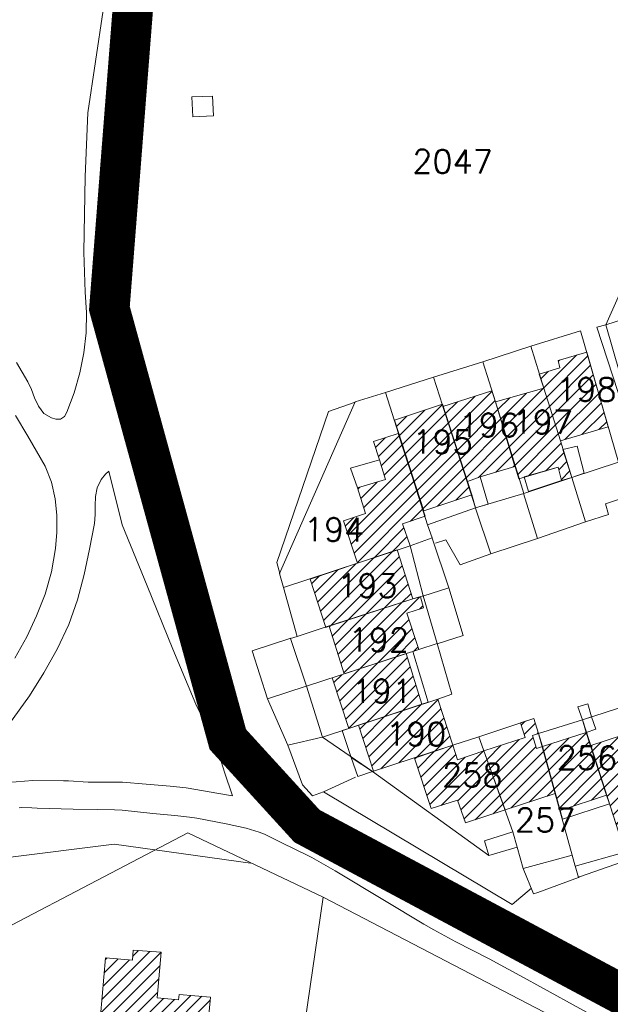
# Model space of a CAD drawing. Header units: metres. Extents: x 578835 to 593571, y 248557 to 255108.
# Tile 223 of 251: x 589873 to 589960, y 254524 to 254670. Entities that reach past the tile are written whole.
import ezdxf

# ---------------------------------------------------------------- set-up
doc = ezdxf.new("R2010")
doc.units = ezdxf.units.M
doc.linetypes.add('CACHEX2', pattern=[0.75, 0.5, -0.25])
doc.linetypes.add('SOLID_LINE', pattern=[0])
for name, color, linetype, lineweight in [('Cad-BATIMENT_BATI_LEGER13', 7, 'SOLID_LINE', 0), ('Cad-BATIMENT_BATI_PRIVE12', 7, 'SOLID_LINE', 0), ('Cad-BATIMENT_BATI_PRIVE12_HACH', 7, 'SOLID_LINE', 0), ('Cad-PARCELLAIRE_PARCELLE1', 250, 'SOLID_LINE', 0), ('Cad-PARCELLAIRE_PARCELLE1_', 250, 'SOLID_LINE', 0), ('Cad-RESEAU_ROUT_LIMITE_DE_VOIE_P23', 8, 'SOLID_LINE', 0), ('Cad-TOPONYMIE_NUMERO_DE_PARCELL182', 250, 'SOLID_LINE', 0), ('PLU', 7, 'CACHEX2', 5)]:
    doc.layers.add(name, color=color, linetype=linetype, lineweight=lineweight)
doc.styles.add('TEXTSTYLE_45_11', font='txt.shx', dxfattribs={"oblique": 50})

msp = doc.modelspace()

# ---------------------------------------------------------------- hatches: boundary and pattern name
at = {"layer": 'Cad-BATIMENT_BATI_PRIVE12_HACH', "ltscale": 0.4}
h = msp.add_hatch(dxfattribs=at)
h.set_pattern_fill('ANSI31', color=256, scale=0.4, style=0)
h.paths.add_polyline_path([(589960.03, 254609.36), (589956.87, 254620.46), (589952.61, 254619.2), (589952.86, 254618.11), (589949.81, 254617.18), (589950.48, 254615.12), (589952.95, 254607.3)])
h = msp.add_hatch(dxfattribs=at)
h.set_pattern_fill('ANSI31', color=256, scale=0.4, style=0)
h.paths.add_polyline_path([(589946.18, 254603.5), (589943.32, 254613.07), (589942.77, 254614.7), (589935.47, 254612.4), (589939.13, 254601.24), (589941.05, 254601.95)])
h = msp.add_hatch(dxfattribs=at)
h.set_pattern_fill('ANSI31', color=256, scale=0.4, style=0)
h.paths.add_polyline_path([(589952.95, 254607.3), (589950.48, 254615.12), (589943.32, 254613.07), (589946.76, 254601.65), (589952.63, 254603.37), (589953.12, 254601.42), (589954.65, 254601.87)])
h = msp.add_hatch(dxfattribs=at)
h.set_pattern_fill('ANSI31', color=256, scale=0.4, style=0)
h.paths.add_polyline_path([(589939.79, 254599.28), (589935.44, 254612.73), (589928.3, 254610.35), (589932.65, 254596.89)])
h = msp.add_hatch(dxfattribs=at)
h.set_pattern_fill('ANSI31', color=256, scale=0.4, style=0)
h.paths.add_polyline_path([(589932.88, 254596.13), (589928.88, 254608.39), (589925.19, 254607.19), (589926.08, 254604.47), (589926.99, 254601.54), (589922.81, 254600.3), (589924.03, 254596.5), (589920.74, 254595.44), (589922.84, 254589.15), (589930.62, 254591.7), (589929.52, 254594.96)])
h = msp.add_hatch(dxfattribs=at)
h.set_pattern_fill('ANSI31', color=256, scale=0.4, style=0)
h.paths.add_polyline_path([(589931.04, 254583.83), (589928.69, 254591.1), (589922.84, 254589.15), (589915.79, 254586.77), (589918.12, 254579.61), (589918.6, 254579.77)])
h = msp.add_hatch(dxfattribs=at)
h.set_pattern_fill('ANSI31', color=256, scale=0.4, style=0)
h.paths.add_polyline_path([(589931.91, 254576.32), (589930.14, 254581.74), (589932.63, 254582.51), (589932.16, 254584.14), (589931.04, 254583.83), (589918.6, 254579.77), (589920.85, 254572.71)])
h = msp.add_hatch(dxfattribs=at)
h.set_pattern_fill('ANSI31', color=256, scale=0.4, style=0)
h.paths.add_polyline_path([(589932.36, 254568.22), (589930.07, 254575.72), (589919.09, 254572.12), (589921.54, 254564.63)])
h = msp.add_hatch(dxfattribs=at)
h.set_pattern_fill('ANSI31', color=256, scale=0.4, style=0)
h.paths.add_polyline_path([(589936.99, 254562.14), (589934.76, 254568.98), (589922.98, 254565.09), (589925.2, 254558.26)])
h = msp.add_hatch(dxfattribs=at)
h.set_pattern_fill('ANSI31', color=256, scale=0.4, style=0)
h.paths.add_polyline_path([(589952.18, 254554.96), (589950.27, 254561.93), (589949.39, 254561.63), (589948.82, 254563.59), (589949.7, 254563.89), (589949.02, 254566.07), (589947.01, 254565.44), (589947.69, 254563.27), (589941.59, 254561.31), (589944.72, 254552.54)])
h = msp.add_hatch(dxfattribs=at)
h.set_pattern_fill('ANSI31', color=256, scale=0.4, style=0)
h.paths.add_polyline_path([(589959.79, 254554.71), (589956.77, 254564.04), (589950.27, 254561.93), (589952.89, 254552.45)])
h = msp.add_hatch(dxfattribs=at)
h.set_pattern_fill('ANSI31', color=256, scale=0.4, style=0)
h.paths.add_polyline_path([(589968.37, 254552.65), (589964.42, 254564.35), (589957.44, 254562.08), (589961.22, 254550.37)])
h = msp.add_hatch(dxfattribs=at)
h.set_pattern_fill('ANSI31', color=256, scale=0.4, style=0)
h.paths.add_polyline_path([(589944.72, 254552.54), (589941.59, 254561.31), (589937.67, 254559.97), (589936.99, 254562.14), (589931.3, 254560.22), (589933.75, 254552.73), (589937.68, 254553.96), (589938.87, 254550.6)])
h = msp.add_hatch(dxfattribs=at)
h.set_pattern_fill('ANSI31', color=256, scale=0.4, style=0)
h.paths.add_polyline_path([(589900.31, 254517.35), (589901, 254524.77), (589896.36, 254525.16), (589896.25, 254524.37), (589893.1, 254524.66), (589893.69, 254531.4), (589889.54, 254531.72), (589889.41, 254530.26), (589885.43, 254530.59), (589884.42, 254519.13), (589888.24, 254518.78), (589888.08, 254516.77), (589896.13, 254516.11), (589896.23, 254517.79)])

# ---------------------------------------------------------------- linework, layer by layer
at = {"layer": 'Cad-BATIMENT_BATI_LEGER13'}
for points in [[(589956.49, 254602.48), (589955.41, 254606.51), (589953.31, 254605.99), (589954.65, 254601.87), (589956.49, 254602.48), (589956.49, 254602.48)], [(589956.49, 254602.48), (589955.41, 254606.51), (589953.31, 254605.99), (589954.65, 254601.87), (589956.49, 254602.48), (589956.49, 254602.48)], [(589926.99, 254601.54), (589926.08, 254604.47), (589921.81, 254603.23), (589922.81, 254600.3), (589926.99, 254601.54), (589926.99, 254601.54)], [(589926.99, 254601.54), (589926.08, 254604.47), (589921.81, 254603.23), (589922.81, 254600.3), (589926.99, 254601.54), (589926.99, 254601.54)], [(589953.12, 254601.42), (589952.63, 254603.37), (589947.56, 254601.94), (589948.23, 254599.77), (589953.12, 254601.42), (589953.12, 254601.42)], [(589953.12, 254601.42), (589952.63, 254603.37), (589947.56, 254601.94), (589948.23, 254599.77), (589953.12, 254601.42), (589953.12, 254601.42)], [(589942.2, 254597.92), (589941.05, 254601.95), (589939.13, 254601.24), (589939.79, 254599.28), (589940.36, 254597.33), (589942.2, 254597.92), (589942.2, 254597.92)], [(589942.2, 254597.92), (589941.05, 254601.95), (589939.13, 254601.24), (589939.79, 254599.28), (589940.36, 254597.33), (589942.2, 254597.92), (589942.2, 254597.92)], [(589933.31, 254568.52), (589931.03, 254576.02), (589930.07, 254575.72), (589932.36, 254568.22), (589933.31, 254568.52), (589933.31, 254568.52)], [(589933.31, 254568.52), (589931.03, 254576.02), (589930.07, 254575.72), (589932.36, 254568.22), (589933.31, 254568.52), (589933.31, 254568.52)], [(589957.57, 254566.33), (589956.99, 254568.29), (589955.54, 254567.83), (589956.21, 254565.88), (589957.57, 254566.33), (589957.57, 254566.33)], [(589957.57, 254566.33), (589956.99, 254568.29), (589955.54, 254567.83), (589956.21, 254565.88), (589957.57, 254566.33), (589957.57, 254566.33)], [(589950.27, 254561.93), (589956.77, 254564.04), (589956.21, 254565.88), (589949.7, 254563.89), (589949.7, 254563.89), (589950.27, 254561.93), (589950.27, 254561.93), (589950.27, 254561.93)], [(589950.27, 254561.93), (589956.77, 254564.04), (589956.21, 254565.88), (589949.7, 254563.89), (589949.7, 254563.89), (589950.27, 254561.93), (589950.27, 254561.93), (589950.27, 254561.93)], [(589958.22, 254564.49), (589957.57, 254566.33), (589956.21, 254565.88), (589956.77, 254564.04), (589958.22, 254564.49), (589958.22, 254564.49)], [(589958.22, 254564.49), (589957.57, 254566.33), (589956.21, 254565.88), (589956.77, 254564.04), (589958.22, 254564.49), (589958.22, 254564.49)], [(589925.2, 254558.26), (589922.98, 254565.09), (589921.54, 254564.63), (589920.57, 254564.32), (589921.89, 254560.32), (589925.04, 254558.24), (589925.2, 254558.26), (589925.2, 254558.26)], [(589925.2, 254558.26), (589922.98, 254565.09), (589921.54, 254564.63), (589920.57, 254564.32), (589921.89, 254560.32), (589925.04, 254558.24), (589925.2, 254558.26), (589925.2, 254558.26)], [(589950.27, 254561.93), (589950.27, 254561.93), (589949.7, 254563.89), (589949.7, 254563.89), (589948.82, 254563.59), (589949.39, 254561.63), (589950.27, 254561.93), (589950.27, 254561.93)], [(589950.27, 254561.93), (589950.27, 254561.93), (589949.7, 254563.89), (589949.7, 254563.89), (589948.82, 254563.59), (589949.39, 254561.63), (589950.27, 254561.93), (589950.27, 254561.93)], [(589925.04, 254558.24), (589921.89, 254560.32), (589921.89, 254560.32), (589921.89, 254560.32), (589922.88, 254557.5), (589925.04, 254558.24), (589925.04, 254558.24)], [(589925.04, 254558.24), (589921.89, 254560.32), (589921.89, 254560.32), (589921.89, 254560.32), (589922.88, 254557.5), (589925.04, 254558.24), (589925.04, 254558.24)], [(589953.25, 254551.14), (589960.23, 254553.41), (589959.79, 254554.71), (589952.89, 254552.45), (589953.25, 254551.14), (589953.25, 254551.14)], [(589953.25, 254551.14), (589960.23, 254553.41), (589959.79, 254554.71), (589952.89, 254552.45), (589953.25, 254551.14), (589953.25, 254551.14)], [(589946.51, 254547.01), (589945.9, 254549.3), (589941.66, 254547.93), (589942.33, 254545.77), (589946.51, 254547.01), (589946.51, 254547.01)], [(589946.51, 254547.01), (589945.9, 254549.3), (589941.66, 254547.93), (589942.33, 254545.77), (589946.51, 254547.01), (589946.51, 254547.01)]]:
    msp.add_lwpolyline(points, close=True, dxfattribs=at)
at = {"layer": 'Cad-BATIMENT_BATI_PRIVE12'}
for points in [[(589960.03, 254609.36), (589956.87, 254620.46), (589952.61, 254619.2), (589952.86, 254618.11), (589949.81, 254617.18), (589950.48, 254615.12), (589952.95, 254607.3), (589960.03, 254609.36), (589960.03, 254609.36)], [(589946.18, 254603.5), (589943.32, 254613.07), (589942.77, 254614.7), (589935.47, 254612.4), (589939.13, 254601.24), (589941.05, 254601.95), (589941.05, 254601.95), (589941.05, 254601.95), (589946.18, 254603.5), (589946.18, 254603.5)], [(589952.95, 254607.3), (589950.48, 254615.12), (589943.32, 254613.07), (589946.76, 254601.65), (589952.63, 254603.37), (589953.12, 254601.42), (589954.65, 254601.87), (589952.95, 254607.3), (589952.95, 254607.3)], [(589939.79, 254599.28), (589935.44, 254612.73), (589928.3, 254610.35), (589932.65, 254596.89), (589939.79, 254599.28), (589939.79, 254599.28)], [(589932.88, 254596.13), (589928.88, 254608.39), (589925.19, 254607.19), (589926.08, 254604.47), (589926.99, 254601.54), (589922.81, 254600.3), (589924.03, 254596.5), (589920.74, 254595.44), (589922.84, 254589.15), (589930.62, 254591.7), (589929.52, 254594.96), (589932.88, 254596.13), (589932.88, 254596.13)], [(589931.04, 254583.83), (589928.69, 254591.1), (589922.84, 254589.15), (589915.79, 254586.77), (589918.12, 254579.61), (589918.6, 254579.77), (589918.6, 254579.77), (589931.04, 254583.83), (589931.04, 254583.83)], [(589931.91, 254576.32), (589930.14, 254581.74), (589932.63, 254582.51), (589932.16, 254584.14), (589931.04, 254583.83), (589918.6, 254579.77), (589920.85, 254572.71), (589931.91, 254576.32), (589931.91, 254576.32)], [(589932.36, 254568.22), (589930.07, 254575.72), (589919.09, 254572.12), (589921.54, 254564.63), (589932.36, 254568.22), (589932.36, 254568.22)], [(589936.99, 254562.14), (589934.76, 254568.98), (589922.98, 254565.09), (589925.2, 254558.26), (589936.99, 254562.14), (589936.99, 254562.14)], [(589952.18, 254554.96), (589950.27, 254561.93), (589949.39, 254561.63), (589948.82, 254563.59), (589949.7, 254563.89), (589949.02, 254566.07), (589947.01, 254565.44), (589947.69, 254563.27), (589941.59, 254561.31), (589944.72, 254552.54), (589952.18, 254554.96), (589952.18, 254554.96)], [(589959.79, 254554.71), (589956.77, 254564.04), (589950.27, 254561.93), (589952.89, 254552.45), (589959.79, 254554.71), (589959.79, 254554.71)], [(589968.37, 254552.65), (589964.42, 254564.35), (589957.44, 254562.08), (589961.22, 254550.37), (589968.37, 254552.65), (589968.37, 254552.65)], [(589944.72, 254552.54), (589941.59, 254561.31), (589937.67, 254559.97), (589936.99, 254562.14), (589931.3, 254560.22), (589933.75, 254552.73), (589937.68, 254553.96), (589938.87, 254550.6), (589944.72, 254552.54), (589944.72, 254552.54)], [(589900.31, 254517.35), (589901, 254524.77), (589896.36, 254525.16), (589896.25, 254524.37), (589893.1, 254524.66), (589893.69, 254531.4), (589889.54, 254531.72), (589889.41, 254530.26), (589885.43, 254530.59), (589884.42, 254519.13), (589888.24, 254518.78), (589888.08, 254516.77), (589896.13, 254516.11), (589896.23, 254517.79), (589900.31, 254517.35), (589900.31, 254517.35)]]:
    msp.add_lwpolyline(points, close=True, dxfattribs=at)
at = {"layer": 'Cad-PARCELLAIRE_PARCELLE1'}
for points in [[(589977.96, 254630.37), (589976.83, 254633.85), (589971.3, 254650.55), (589959.66, 254624.48), (589977.96, 254630.37), (589977.96, 254630.37)], [(589976.44, 254622), (589980.36, 254623.33), (589977.96, 254630.37), (589959.66, 254624.48), (589961.75, 254617.3), (589976.44, 254622), (589976.44, 254622)], [(589954.65, 254601.87), (589952.95, 254607.3), (589950.48, 254615.12), (589948.56, 254621.32), (589955.94, 254623.61), (589961.55, 254604.13), (589954.65, 254601.87), (589954.65, 254601.87)], [(589947.51, 254599.49), (589954.65, 254601.87), (589952.95, 254607.3), (589950.48, 254615.12), (589948.56, 254621.32), (589941.42, 254619.03), (589943.32, 254613.07), (589947.51, 254599.49), (589947.51, 254599.49)], [(589940.36, 254597.33), (589947.51, 254599.49), (589943.32, 254613.07), (589941.42, 254619.03), (589934.11, 254616.75), (589940.36, 254597.33), (589940.36, 254597.33)], [(589933.24, 254594.83), (589940.36, 254597.33), (589934.11, 254616.75), (589926.96, 254614.47), (589933.24, 254594.83), (589933.24, 254594.83)], [(589930.62, 254591.7), (589933.9, 254592.88), (589933.24, 254594.83), (589926.96, 254614.47), (589922.46, 254613.09), (589911.27, 254587.62), (589911.85, 254585.55), (589930.62, 254591.7), (589930.62, 254591.7)], [(589932.56, 254584.29), (589931.04, 254583.83), (589917.88, 254579.59), (589913.87, 254578.25), (589911.85, 254585.55), (589930.62, 254591.7), (589932.56, 254584.29), (589932.56, 254584.29)], [(589934.64, 254577.22), (589931.91, 254576.32), (589915.24, 254570.9), (589912.9, 254577.94), (589913.87, 254578.25), (589917.88, 254579.59), (589931.04, 254583.83), (589932.56, 254584.29), (589934.64, 254577.22), (589934.64, 254577.22)], [(589934.76, 254568.98), (589917.61, 254563.3), (589915.24, 254570.9), (589931.91, 254576.32), (589934.64, 254577.22), (589936.84, 254569.71), (589934.76, 254568.98), (589934.76, 254568.98)], [(589936.99, 254562.14), (589934.76, 254568.98), (589917.61, 254563.3), (589925.04, 254558.24), (589936.99, 254562.14), (589936.99, 254562.14)], [(589956.21, 254565.88), (589961.22, 254550.37), (589962.48, 254546.24), (589969.89, 254548.31), (589964.42, 254564.35), (589963.11, 254568.14), (589956.21, 254565.88), (589956.21, 254565.88)], [(589940.84, 254563.36), (589945.9, 254549.3), (589946.51, 254547.01), (589947.43, 254543.85), (589954.69, 254545.81), (589949.7, 254563.89), (589949.02, 254566.07), (589940.84, 254563.36), (589940.84, 254563.36)], [(589954.69, 254545.81), (589955.15, 254544.18), (589962.48, 254546.24), (589961.22, 254550.37), (589956.21, 254565.88), (589949.7, 254563.89), (589954.69, 254545.81), (589954.69, 254545.81)], [(589940.84, 254563.36), (589936.99, 254562.14), (589925.04, 254558.24), (589942.33, 254545.77), (589946.51, 254547.01), (589945.9, 254549.3), (589940.84, 254563.36), (589940.84, 254563.36)], [(589917.72, 254539.56), (589897.63, 254549.12), (589856.98, 254527.86), (589868.54, 254487.59), (589911.87, 254499.49), (589917.72, 254539.56), (589917.72, 254539.56)], [(589911.87, 254499.49), (589925.93, 254455.09), (589956.06, 254474.02), (589956.6, 254475.4), (589963.95, 254515.15), (589963.84, 254515.59), (589917.72, 254539.56), (589911.87, 254499.49), (589911.87, 254499.49)]]:
    msp.add_lwpolyline(points, close=True, dxfattribs=at)
at = {"layer": 'Cad-PARCELLAIRE_PARCELLE1_'}
for points in [[(589971.3, 254650.55), (589959.66, 254624.48), (589961.75, 254617.3)], [(589963.11, 254568.14), (589956.21, 254565.88), (589949.7, 254563.89), (589949.02, 254566.07), (589940.84, 254563.36), (589936.99, 254562.14), (589934.76, 254568.98), (589936.84, 254569.71), (589934.64, 254577.22), (589932.56, 254584.29), (589930.62, 254591.7), (589933.9, 254592.88), (589933.24, 254594.83), (589940.36, 254597.33), (589947.51, 254599.49), (589954.65, 254601.87), (589961.55, 254604.13), (589955.94, 254623.61), (589948.56, 254621.32), (589941.42, 254619.03), (589934.11, 254616.75), (589926.96, 254614.47), (589922.46, 254613.09), (589911.27, 254587.62), (589911.85, 254585.55), (589913.87, 254578.25), (589912.9, 254577.94), (589915.24, 254570.9), (589917.61, 254563.3), (589925.04, 254558.24), (589942.33, 254545.77), (589946.51, 254547.01), (589947.43, 254543.85), (589954.69, 254545.81), (589955.15, 254544.18), (589962.48, 254546.24)]]:
    msp.add_lwpolyline(points, dxfattribs=at)
msp.add_lwpolyline([(589917.72, 254539.56), (589897.63, 254549.12), (589856.98, 254527.86), (589807.76, 254502.73), (589807.06, 254502.23), (589775.22, 254492.96), (589743.78, 254484.51), (589757.24, 254451.09), (589771.39, 254415.28), (589798.56, 254422.37), (589827.05, 254429.56), (589881.24, 254443.62), (589925.93, 254455.09), (589956.06, 254474.02), (589956.6, 254475.4), (589963.95, 254515.15), (589963.84, 254515.59), (589917.72, 254539.56), (589917.72, 254539.56)], close=True, dxfattribs=at)
at = {"layer": 'Cad-RESEAU_ROUT_LIMITE_DE_VOIE_P23'}
msp.add_line((589917.57, 254563.31), (589912.47, 254562.16), dxfattribs=at)
for points in [[(589889.38, 254674.23), (589888.59, 254668.04), (589887.9, 254661.84), (589887.6, 254658.74), (589887.06, 254652.24), (589886.64, 254645.74), (589886.49, 254642.48), (589886.37, 254637.32), (589886.38, 254632.17), (589886.44, 254629.58), (589886.58, 254626.75), (589886.85, 254623.91), (589887.02, 254622.51), (589887.29, 254620.77), (589892.54, 254604.33), (589892.8, 254602.85), (589893.17, 254601.37), (589893.84, 254598.96), (589894.97, 254595.38), (589896.8, 254589.67), (589897.27, 254588.25), (589899.33, 254582.26), (589899.86, 254580.77), (589902.38, 254573.8), (589904.38, 254568.34), (589904.92, 254566.99), (589906.06, 254564.34), (589907.9, 254560.42), (589909.68, 254556.97), (589910.24, 254556.18), (589910.96, 254555.35), (589912.56, 254553.83), (589914.28, 254552.46), (589916.98, 254550.55), (589919.76, 254548.78), (589921.17, 254547.91), (589923.8, 254546.38), (589927.8, 254544.17), (589935.45, 254539.78), (589940.98, 254536.92), (589942.38, 254536.24), (589946.28, 254534.46), (589950.18, 254532.69), (589952.1, 254531.75), (589955.15, 254530.06), (589959.69, 254527.49), (589962.36, 254526.18)], [(589872.22, 254618.91), (589873.92, 254616.03), (589874.46, 254614.89), (589874.91, 254613.65), (589875.46, 254612.42), (589876.28, 254611.36), (589877.43, 254610.7), (589878.06, 254610.51), (589878.73, 254610.51), (589879.33, 254610.9), (589879.67, 254611.54), (589880.78, 254614.4), (589881.63, 254617.37), (589882.21, 254620.33), (589882.54, 254623.32), (589882.61, 254626.34), (589882.42, 254629.34), (589882.22, 254635.3), (589882.4, 254646.52), (589882.82, 254655.94), (589885.08, 254671.17)], [(589898.41, 254655.37), (589901.43, 254655.5), (589901.33, 254658.43), (589898.23, 254658.34), (589898.41, 254655.37)], [(589959.67, 254624.48), (589958.37, 254624.17), (589965.41, 254602.49), (589969.09, 254599.74), (589970.65, 254594.54), (589972.33, 254594.91), (589972.53, 254592.81), (589970.61, 254592.07), (589973.38, 254583.22), (589984.29, 254587.2)], [(589922.49, 254613.04), (589918.53, 254611.63), (589910.87, 254589.22), (589911.29, 254587.61)], [(589871.96, 254575.03), (589873.73, 254578.2), (589875.18, 254581.34), (589876.46, 254584.56), (589877.43, 254587.87), (589878, 254591.3), (589878.18, 254593.76), (589878.19, 254596.25), (589877.94, 254598.71), (589877.41, 254601.14), (589876.45, 254603.53), (589875.2, 254605.78), (589873.91, 254608), (589872.07, 254611.05)], [(589954.63, 254601.86), (589956.69, 254595.29), (589960.08, 254596.35), (589959.62, 254597.94), (589963.39, 254599.17), (589961.58, 254604.11)], [(589874.62, 254556.9), (589879.19, 254556.86), (589879.92, 254556.83), (589882.84, 254556.66), (589883.87, 254556.64), (589887.96, 254556.63), (589891.46, 254556.35), (589895.02, 254556.07), (589897.4, 254555.82), (589902.23, 254554.96), (589904.27, 254554.61), (589903.1, 254558.15), (589901.92, 254561.92), (589898.83, 254568.2), (589895.4, 254576.36), (589891.62, 254585.76), (589887.89, 254594.84), (589885.94, 254602.79), (589885.43, 254602.34), (589884.76, 254601.54), (589884.17, 254600.33), (589883.93, 254599.02), (589883.89, 254597.66), (589883.9, 254596.34), (589883.78, 254595.04), (589883.07, 254591.23), (589882.27, 254587.44), (589881.26, 254583.69), (589879.96, 254580.04), (589878.25, 254576.39), (589876.28, 254572.88), (589874.13, 254569.48), (589871.07, 254565.2)], [(589947.48, 254599.49), (589949.54, 254592.81), (589956.69, 254595.29)], [(589940.36, 254597.32), (589942.63, 254590.51), (589949.54, 254592.81)], [(589932.54, 254584.26), (589936.39, 254585.5), (589933.91, 254592.85)], [(589934.38, 254592.1), (589935.95, 254592.6), (589938.08, 254588.89), (589942.63, 254590.51)], [(589934.66, 254577.17), (589938.53, 254578.41), (589936.39, 254585.5)], [(589912.93, 254577.99), (589907.21, 254576.15), (589909.46, 254569.03)], [(589915.2, 254570.89), (589909.46, 254569.03), (589912.47, 254562.16)], [(589916.14, 254554.64), (589914.65, 254556.26), (589912.47, 254562.16)], [(589916.14, 254554.64), (589917.79, 254555.23), (589922.55, 254557.37)], [(589870.92, 254556.61), (589874.62, 254556.9)], [(589917.79, 254555.23), (589945.8, 254538.49), (589948.65, 254540.91)], [(589956.8, 254522.52), (589949.42, 254526.58), (589948.01, 254527.35), (589942.38, 254530.43), (589937.43, 254532.98), (589934.15, 254534.72), (589932.67, 254535.57), (589926.83, 254539.09), (589919.52, 254543.5), (589916.75, 254545.08), (589916.05, 254545.47), (589912.95, 254546.98), (589912.18, 254547.35), (589909.04, 254548.93), (589908.22, 254549.25), (589906.28, 254549.82), (589903.31, 254550.48), (589898.97, 254551.3), (589897.88, 254551.46), (589895.7, 254551.72), (589892.43, 254552.02), (589887.89, 254552.47), (589886.74, 254552.54), (589884.3, 254552.61), (589880.61, 254552.64), (589875.28, 254552.77), (589874.5, 254552.84), (589873.01, 254552.88), (589872.63, 254552.85)], [(589856.99, 254527.81), (589870.67, 254540.7), (589870.8, 254541.74), (589870.51, 254545.43), (589886.7, 254547.43), (589906.95, 254544.64)], [(589955.61, 254542.51), (589955.78, 254542.59), (589961.01, 254544.45), (589962.4, 254544.95), (589964.71, 254537.74), (589972.66, 254539.97), (589969.86, 254548.31)], [(589947.43, 254543.84), (589948.94, 254540.07), (589949.58, 254540.3), (589955.61, 254542.51), (589955.13, 254544.22)]]:
    msp.add_lwpolyline(points, dxfattribs=at)
at = {"layer": 'PLU', "color": 7, "ltscale": 2, "const_width": 6}
msp.add_lwpolyline([(589982.94, 254387.56), (589981.95, 254391.84), (589963.74, 254450.8), (589964.58, 254468.08), (589973.18, 254484.24), (589976.57, 254499.6), (589974.48, 254515.49), (589963.54, 254524.35), (589915.32, 254550.14), (589903.58, 254563), (589886, 254626.94), (589890.77, 254687.84), (589907.01, 254786.08)], dxfattribs=at)

# ---------------------------------------------------------------- texts
at = {"layer": 'Cad-TOPONYMIE_NUMERO_DE_PARCELL182', "style": 'TEXTSTYLE_45_11'}
for s, p in [('2047', (589930.94, 254647.03)), ('198', (589952.29, 254613.21)), ('196', (589937.82, 254607.92)), ('197', (589945.82, 254608.37)), ('195', (589930.95, 254605.44)), ('194', (589914.85, 254592.43)), ('193', (589919.8, 254584.1)), ('192', (589921.48, 254576.05)), ('191', (589921.95, 254568.45)), ('190', (589927.02, 254562.08)), ('256', (589952.37, 254558.54)), ('258', (589935.37, 254555.99)), ('257', (589946.19, 254549.32))]:
    msp.add_text(s, height=3.491, rotation=359.5887, dxfattribs=at).set_placement(p)

doc.saveas('drawing.dxf')
